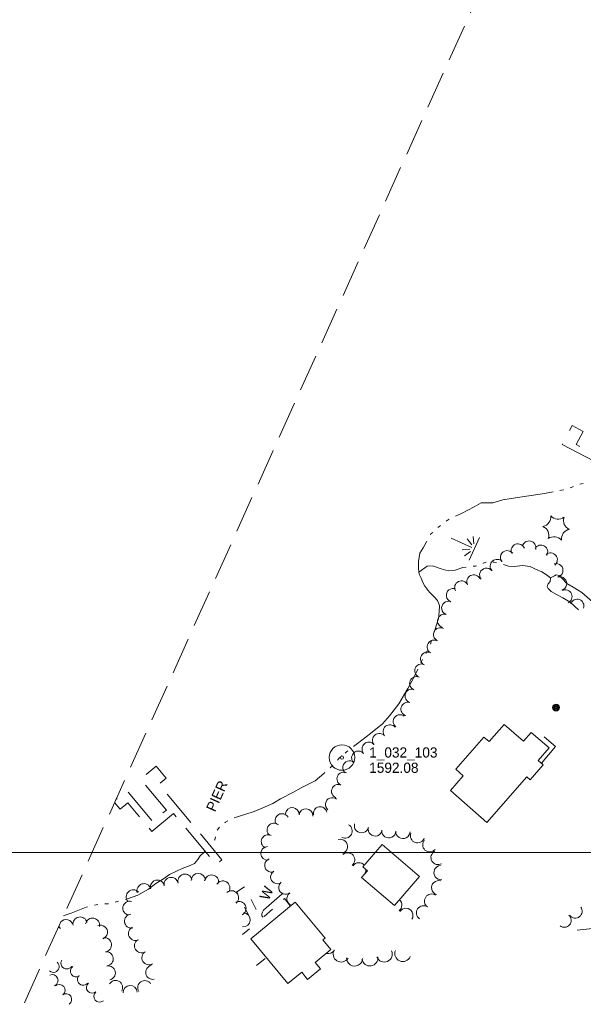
# Model space of a CAD drawing. Header units: feet. Extents: x 386788 to 389000, y 101500 to 103019.
# Tile 2 of 7: x 387609 to 387941, y 101911 to 102490. Entities that reach past the tile are written whole.
import ezdxf
from ezdxf.enums import TextEntityAlignment as Align

# ---------------------------------------------------------------- set-up
doc = ezdxf.new("R2010")
doc.units = ezdxf.units.FT
doc.header["$MEASUREMENT"] = 0
for name, pattern in [('DGN Style 3', [30.412354, 21.72311, -8.689244]), ('DGN Style 5', [15.206177, 6.516933, -8.689244]), ('DGN Style 6', [41.317355, 0.021723, -8.689244, 15.206177, -8.689244, 0.021723, -8.689244])]:
    doc.linetypes.add(name, pattern=pattern)
for name, color, linetype, lineweight in [('E_DWY', 73, 'DGN Style 3', 0), ('E_LAND_Vegetation', 21, 'Continuous', 0), ('E_MAP_GridLines', 251, 'Continuous', 0), ('E_MAP_Limits', 21, 'DGN Style 3', 0), ('E_MAP_PassPoints', 40, 'Continuous', 0), ('E_MISCPROP', 40, 'Continuous', 0), ('E_MISCPROP_HvyDash', 54, 'DGN Style 3', 13), ('E_MISCPROP_HvyLine', 54, 'Continuous', 13), ('E_MISCPROP_Railing', 40, 'Continuous', 0), ('E_PATH_Sidewalk', 73, 'DGN Style 5', 0), ('E_WTR', 251, 'DGN Style 6', 0), ('E_WTR_Dock_Pier', 251, 'DGN Style 3', 0), ('E_WTR_Text', 251, 'Continuous', 0)]:
    doc.layers.add(name, color=color, linetype=linetype, lineweight=lineweight)
doc.styles.add('Style-IGR_FONT_0', font='IGR_FONT_0.shx')

# ---------------------------------------------------------------- blocks, each defined once
blk = doc.blocks.new('PP')
at = {"layer": 'E_MAP_PassPoints', "color": 40, "linetype": 'Continuous', "lineweight": 0}
for radius in [7.5, 0.96]:
    blk.add_circle((0, 0), radius, dxfattribs=at)
blk = doc.blocks.new('MARSH')
at = {"layer": 'E_WTR', "color": 161, "linetype": 'Continuous', "lineweight": 0}
for p, q in [((-0.02, 15.07), (-0.02, 1.65)), ((-1.39, 2.42), (-3.6, 6.27)), ((1.41, 2.42), (3.61, 6.27)), ((-7.44, 0), (7.35, 0)), ((-6.18, 3.57), (-2.49, 1.48)), ((6.2, 3.58), (2.51, 1.49))]:
    blk.add_line(p, q, dxfattribs=at)
blk = doc.blocks.new('WAL')
at = {"layer": 'E_MISCPROP_Railing', "color": 40, "linetype": 'Continuous', "lineweight": 0, "style": 'Style-IGR_FONT_0'}
blk.add_text('W', height=6, rotation=359.99996, dxfattribs=at).set_placement((-2.3, -0.01), align=Align.MIDDLE_LEFT)
blk = doc.blocks.new('POLE')
at = {"layer": 'E_MISCPROP', "color": 20, "linetype": 'Continuous', "lineweight": 0}
for radius in [2.02, 1.51, 1.01, 0.504]:
    blk.add_circle((0.03, -0.09), radius, dxfattribs=at)
blk = doc.blocks.new('PINEL')
at = {"layer": 'E_LAND_Vegetation', "color": 93, "linetype": 'Continuous', "lineweight": 0}
for centre, start, end in [((-8.23, 7.26), 275.21128, 0.97619), ((2.17, 10.66), 215.21128, 300.97619), ((-10.49, -3.45), 335.21128, 60.97619), ((10.31, 3.35), 155.21129, 240.9762), ((-2.35, -10.75), 35.21129, 120.9762), ((8.05, -7.36), 95.21129, 180.97621)]:
    blk.add_arc(centre, 5.72, start, end, dxfattribs=at)
blk = doc.blocks.new('PIER')
at = {"layer": 'E_WTR_Text', "color": 161, "linetype": 'Continuous', "lineweight": 0, "style": 'Style-IGR_FONT_0'}
blk.add_text('PIER', height=6, rotation=0.00012, dxfattribs=at).set_placement((-9.18, 0.25), align=Align.MIDDLE_LEFT)

msp = doc.modelspace()

# ---------------------------------------------------------------- linework, layer by layer
at = {"layer": 'E_DWY', "color": 51, "linetype": 'DGN Style 3', "lineweight": 0, "flags": 128}
msp.add_lwpolyline([(387936.91, 101954.2), (387960.24, 101956.66), (387977.17, 101958.91), (387990.16, 101960.78), (387999.66, 101962.1), (388006.52, 101962.85), (388013.42, 101963.31), (388020.44, 101962.99), (388027.03, 101962.71), (388032.68, 101962.5), (388039.08, 101962.78), (388047.35, 101963.57)], dxfattribs=at)
at = {"layer": 'E_LAND_Vegetation', "color": 93, "linetype": 'Continuous', "lineweight": 0}
for centre, radius, start, end in [((387908.64, 102179.16), 4.02, 346.74284, 166.74284), ((387895.83, 102173.49), 4.02, 36.90807, 216.90807), ((387902.14, 102177.46), 4.02, 20.77502, 200.77502), ((387915.59, 102176.73), 4.02, 328.64983, 148.64983), ((387889.86, 102168.36), 4.02, 41.84754, 221.84754), ((387921.27, 102172.14), 4.02, 309.05942, 129.05942), ((387883.59, 102163.19), 4.02, 39.51087, 219.51087), ((387924.57, 102165.84), 4.02, 285.6341, 105.6341), ((387876.11, 102159.24), 4.02, 26.54701, 206.54701), ((387926.74, 102158.09), 4.02, 285.6341, 105.6341), ((387864.04, 102151.24), 4.02, 69.61186, 249.61186), ((387868.91, 102155.65), 4.02, 26.54701, 206.54701), ((387929.91, 102150.39), 4.02, 294.89084, 114.89084), ((387936.92, 102144.92), 4.02, 340.36647, 160.36647), ((387861.24, 102143.7), 4.02, 69.61186, 249.61186), ((387858.89, 102136.16), 4.02, 74.03017, 254.03017), ((387856.45, 102128.12), 4.02, 62.95768, 242.95767), ((387852.76, 102120.91), 4.02, 61.11493, 241.11493), ((387848.87, 102113.86), 4.02, 61.11493, 241.11493), ((387845.49, 102106.83), 4.02, 67.87479, 247.87479), ((387842.46, 102099.37), 4.02, 67.87479, 247.87479), ((387839.72, 102091.99), 4.02, 72.86815, 252.86815), ((387837.35, 102084.3), 4.02, 72.86815, 252.86815), ((387832.79, 102076.98), 4.02, 51.28538, 231.28538), ((387826.86, 102071.04), 4.02, 39.35918, 219.35918), ((387820.63, 102065.94), 4.02, 39.17987, 219.17987), ((387814.44, 102060.89), 4.02, 40.94566, 220.94566), ((387808.36, 102055.62), 4.02, 40.94566, 220.94566), ((387803.17, 102049.83), 4.02, 48.77816, 228.77816), ((387799.71, 102043.22), 4.02, 65.16495, 245.16495), ((387796.52, 102035.93), 4.02, 67.87196, 247.87196), ((387785.86, 102022.82), 4.02, 11.90899, 191.90899), ((387792.95, 102028.17), 4.02, 51.29057, 231.29057), ((387763.44, 102018.75), 4.02, 29.57974, 209.57974), ((387769.4, 102022.3), 4.02, 355.63445, 175.63445), ((387777.42, 102021.69), 4.02, 355.63445, 175.63445), ((387758.6, 102013.11), 4.02, 48.74898, 228.74898), ((387800.51, 102012.52), 4.19, 241.89223, 61.89223), ((387810.12, 102015.67), 4.19, 165.55262, 345.55262), ((387755.24, 102006.37), 4.02, 63.93354, 243.93354), ((387818.18, 102013.8), 4.19, 168.24982, 348.24982), ((387826.13, 102012.67), 4.19, 177.46963, 357.46963), ((387834.49, 102012.3), 4.19, 177.46963, 357.46963), ((387843.03, 102009.79), 4.19, 160.65896, 340.65896), ((387755.02, 101999.45), 4.02, 93.39664, 273.39664), ((387797.76, 102003.49), 4.19, 287.8283, 107.8283), ((387850.3, 102004.45), 4.19, 137.14898, 317.14898), ((387801.97, 101995.59), 4.19, 309.71219, 129.71219), ((387855.17, 101996.99), 4.19, 119.7392, 299.7392), ((387757.24, 101992.35), 4.02, 110.49972, 290.49973), ((387808.59, 101989.76), 4.19, 39.45312, 144.75374), ((387856.93, 101988.11), 4.19, 95.30421, 275.30421), ((387706.34, 101983.08), 4.15, 13.60571, 193.60571), ((387714.17, 101983.51), 4.15, 0.96949, 180.96949), ((387721.99, 101982.6), 4.15, 349.57431, 169.57431), ((387760.69, 101985.53), 4.02, 121.65257, 301.65257), ((387808.59, 101989.76), 4.19, 325.45356, 2.15134), ((387815.42, 101984.93), 4.19, 135.55314, 143.51898), ((387682.26, 101977.46), 4.15, 18.10759, 198.10759), ((387690.15, 101979.57), 4.15, 14.45204, 194.45204), ((387698.18, 101981.14), 4.15, 10.98179, 190.98179), ((387728.59, 101979.08), 4.15, 327.80966, 147.80966), ((387765.49, 101979.38), 4.02, 128.76751, 308.76751), ((387855.49, 101979.23), 4.19, 72.37234, 252.37234), ((387675.95, 101973.83), 4.15, 42.85469, 222.85469), ((387733.72, 101973.31), 4.15, 311.17747, 131.17747), ((387770.24, 101972.75), 4.02, 125.57895, 252.61643), ((387851.35, 101971.33), 4.19, 55.53347, 235.53347), ((387673.94, 101967.13), 4.15, 76.74284, 256.74284), ((387738.12, 101967.01), 4.15, 295.29449, 115.29449), ((387770.24, 101972.75), 4.02, 301.55145, 305.57895), ((387829.7, 101969.02), 4.19, 307.05904, 47.36562), ((387846.61, 101964.42), 4.19, 55.53347, 235.53347), ((387674.97, 101959.58), 4.15, 97.23089, 277.23089), ((387740.52, 101960.28), 4.15, 266.19407, 86.19407), ((387836.22, 101962.92), 4.19, 327.56622, 147.56622), ((387929.42, 101959.92), 4.02, 230.21643, 50.21643), ((387935.84, 101965.36), 4.02, 218.13576, 38.13576), ((387636.5, 101956.31), 4.15, 169.73512, 190.99251), ((387636.5, 101956.31), 4.15, 10.99251, 141.77723), ((387644.64, 101957.89), 4.15, 10.99251, 190.99251), ((387652.01, 101957.19), 4.15, 348.17779, 168.17779), ((387656.66, 101953.08), 4.15, 290.89732, 110.89732), ((387629.31, 101953.34), 4.15, 25.21581, 47.35095), ((387677.25, 101952.35), 4.15, 115.4783, 295.4783), ((387659.02, 101945.66), 4.15, 277.06437, 97.06437), ((387680.8, 101945.1), 4.15, 121.73499, 301.73499), ((387660.04, 101937.43), 4.15, 277.06437, 97.06437), ((387685.17, 101938.04), 4.15, 121.73499, 301.73499), ((387790.46, 101945.23), 4.72, 257.92464, 322.53287), ((387798.16, 101940.23), 4.72, 148.89734, 328.89734), ((387823.53, 101940.22), 4.72, 203.28788, 23.28788), ((387834.41, 101940.51), 4.72, 157.42669, 337.42669), ((387628.96, 101932.81), 3.41, 227.8096, 47.8096), ((387636.82, 101934.85), 3.41, 148.5251, 328.5251), ((387806.08, 101937.83), 4.72, 177.43364, 357.43364), ((387815.09, 101937.89), 4.72, 187.74416, 7.74416), ((387628.29, 101924.71), 3.41, 293.62376, 113.62376), ((387642.39, 101930.09), 3.41, 125.20624, 305.20624), ((387661.29, 101929.09), 4.15, 281.02055, 101.02055), ((387687.39, 101929.4), 4.15, 101.82615, 281.82615), ((387646.5, 101925.29), 3.41, 140.9862, 320.9862), ((387651.79, 101920.55), 3.41, 129.93724, 309.93724), ((387665.56, 101920.53), 4.15, 329.44598, 149.44598), ((387682.7, 101920.44), 4.15, 33.3645, 213.3645), ((387632.53, 101918.84), 3.41, 311.30204, 131.30204), ((387636.36, 101913.44), 3.41, 304.52887, 124.52887), ((387656.17, 101915.33), 3.41, 129.93724, 309.93724), ((387674.16, 101917.53), 4.15, 3.19519, 183.19519)]:
    msp.add_arc(centre, radius, start, end, dxfattribs=at)
at = {"layer": 'E_MAP_GridLines', "color": 161, "linetype": 'Continuous', "lineweight": 0}
msp.add_line((387500, 102000), (389000, 102000), dxfattribs=at)
at = {"layer": 'E_MAP_Limits', "color": 73, "linetype": 'DGN Style 3', "lineweight": 0, "flags": 128}
msp.add_lwpolyline([(387611.94, 101911.57), (388041.89, 102866.29)], dxfattribs=at)
at = {"layer": 'E_MISCPROP_HvyDash', "color": 241, "linetype": 'DGN Style 3', "lineweight": 13, "flags": 128}
msp.add_lwpolyline([(387915.92, 102052.42), (387924.23, 102062.36), (387913.9, 102071), (387911.67, 102069.05)], dxfattribs=at)
at = {"layer": 'E_MISCPROP_HvyLine', "color": 241, "linetype": 'Continuous', "lineweight": 13, "flags": 128}
for points in [[(387865.65, 102048.86), (387882.14, 102067.82), (387882.14, 102067.82), (387885.21, 102065.15), (387885.21, 102065.15), (387894.05, 102075.31), (387894.05, 102075.31), (387894.05, 102075.31), (387905.4, 102065.43), (387909.89, 102070.6), (387909.89, 102070.6), (387920.41, 102061.44), (387920.41, 102061.44), (387920.41, 102061.44), (387914.01, 102054.08), (387914.01, 102054.08), (387916.95, 102051.53), (387909.32, 102042.76), (387909.32, 102042.76), (387907.28, 102044.53), (387907.28, 102044.53), (387907.28, 102044.53), (387883.9, 102017.66), (387862.39, 102036.38), (387862.39, 102036.38), (387869.97, 102045.1), (387869.97, 102045.1), (387865.65, 102048.86)], [(387844.27, 101985.86), (387822.24, 102004.64), (387810.98, 101991.44), (387810.98, 101991.44), (387810.98, 101991.44), (387813.59, 101989.22), (387813.59, 101989.22), (387810.19, 101985.23), (387810.19, 101985.23), (387829.6, 101968.66), (387844.27, 101985.86)], [(387766.87, 101922.84), (387745.12, 101949.15), (387745.12, 101949.15), (387745.12, 101949.15), (387771.2, 101970.71), (387771.2, 101970.71), (387788.7, 101949.54), (387787.46, 101948.52), (387787.46, 101948.52), (387787.46, 101948.52), (387792.16, 101942.83), (387792.16, 101942.83), (387782.94, 101935.22), (387782.94, 101935.22), (387786, 101931.52), (387786, 101931.52), (387778.46, 101925.29), (387774.96, 101929.53), (387774.96, 101929.53), (387774.96, 101929.53)]]:
    msp.add_lwpolyline(points, close=True, dxfattribs=at)
at = {"layer": 'E_MISCPROP_Railing', "color": 40, "linetype": 'Continuous', "lineweight": 13, "flags": 128}
msp.add_lwpolyline([(387752.24, 101961.96), (387751.63, 101962.65), (387751.58, 101963.77), (387751.93, 101964.84), (387752.58, 101965.93), (387763.56, 101975.65)], dxfattribs=at)
at = {"layer": 'E_PATH_Sidewalk', "color": 51, "linetype": 'DGN Style 5', "lineweight": 0, "flags": 128}
for points in [[(387768.4, 101968.39), (387764.91, 101972.83), (387751.13, 101960.72), (387741.42, 101979.81), (387736.9, 101976.72), (387746.72, 101957.13), (387740.15, 101951.64)], [(387748.41, 101933.45), (387754.21, 101938.15)]]:
    msp.add_lwpolyline(points, dxfattribs=at)
at = {"layer": 'E_WTR', "color": 161, "linetype": 'Continuous', "lineweight": 0, "flags": 128}
for points in [[(387893.32, 102207.38), (387900.59, 102208.61), (387917.79, 102211.14), (387922.77, 102212.08)], [(387926.81, 102212.86), (387928.78, 102213.25), (387928.83, 102213.27)], [(387932.79, 102214.37), (387933.39, 102214.54), (387934.68, 102215.17)], [(387938.53, 102216.56), (387940.53, 102217.03)], [(387865.45, 102197.73), (387868.97, 102199.38), (387876.31, 102203.21), (387880.45, 102205.52), (387887.29, 102205.52), (387893.32, 102207.38)], [(387859.97, 102194.84), (387861.03, 102195.65), (387861.7, 102195.96)], [(387855.06, 102191.03), (387855.58, 102191.5), (387856.67, 102192.33)], [(387848.28, 102155.36), (387847.39, 102156.68), (387846.24, 102158.71), (387845.25, 102161.22), (387844, 102163.65), (387843.62, 102166.81), (387843.55, 102171.12), (387844.37, 102175.96), (387846.31, 102179.16), (387848.42, 102182.72), (387848.62, 102183.07)], [(387850.65, 102186.69), (387850.99, 102187.3), (387852.01, 102188.23)], [(387843.85, 102164.89), (387848.72, 102168.31), (387851.85, 102168.64), (387856.89, 102166.83), (387861.01, 102165.59), (387865.23, 102165.91), (387869.74, 102167.48), (387871.69, 102167.76)], [(387875.75, 102168.28), (387877.11, 102168.44), (387877.77, 102168.6)], [(387881.61, 102169.99), (387881.75, 102170.05), (387883.52, 102170.75)], [(387887.58, 102170.8), (387888.19, 102170.77), (387889.58, 102170.43)], [(387893.56, 102169.43), (387896.56, 102168.3), (387900.12, 102168.19), (387904.84, 102168.77), (387909.23, 102168.07), (387912.37, 102166.59), (387916.09, 102165.01), (387918.99, 102163.33), (387921.25, 102161.52)], [(387922.02, 102161.92), (387921.25, 102161.52), (387920.99, 102159.38), (387919.97, 102157.95), (387919.39, 102156.48), (387919.8, 102155.13), (387921.71, 102153.41), (387924.83, 102151.71), (387928.45, 102149.74), (387932.89, 102147.14), (387937.79, 102142.67)], [(387946.01, 102147.47), (387939.76, 102152.87), (387934.49, 102156.05), (387930.95, 102158.2), (387928.08, 102161.1), (387926.3, 102162.82), (387924.62, 102163.29), (387923.58, 102162.74), (387922.02, 102161.92)], [(387852.56, 102128.48), (387853.32, 102130.78), (387855.31, 102137.57), (387855.8, 102141.59), (387855.92, 102145.19), (387854.83, 102148.09), (387852.94, 102150.27), (387850.64, 102152.41), (387848.89, 102154.47), (387848.28, 102155.36)], [(387850.61, 102122.57), (387851.26, 102124.54)], [(387847.98, 102116.97), (387849, 102118.78)], [(387827.94, 102081.99), (387832.12, 102087.44), (387837.34, 102096.34), (387840.94, 102102.93), (387843.18, 102107.8)], [(387844.93, 102111.55), (387845.95, 102113.36)], [(387805.46, 102062.22), (387807.84, 102064.04), (387815.42, 102069.94), (387822.48, 102075.67), (387826.69, 102080.38), (387827.94, 102081.99)], [(387796.01, 102054.21), (387796.95, 102055.49), (387797.33, 102055.8)], [(387800.53, 102058.42), (387801.07, 102058.87), (387802.16, 102059.7)], [(387791.77, 102049.71), (387793.36, 102051.05)], [(387762.9, 102031.74), (387769.78, 102035.19), (387774.75, 102037.9), (387782.85, 102042.18), (387787.9, 102046.42), (387788.61, 102047.03)], [(387735.22, 102020.29), (387742.22, 102022.49), (387747, 102024.13), (387752.15, 102026.25), (387757.99, 102028.83), (387762.43, 102031.5), (387762.9, 102031.74)], [(387729.69, 102017.46), (387730.23, 102017.85), (387731.5, 102018.47)], [(387725.33, 102013.14), (387726.56, 102014.8)], [(387721.38, 102003.7), (387721.39, 102003.72)], [(387723.7, 102007.16), (387723.81, 102007.32), (387724.33, 102009.12)], [(387697.33, 101987.05), (387701.34, 101988.91), (387704.66, 101990.5), (387709.37, 101992.32), (387711.94, 101993.45), (387713.95, 101995.73), (387715.24, 101998.02), (387717.59, 102000.2), (387718.15, 102000.65)], [(387671.36, 101972.32), (387672.65, 101972.68), (387678.59, 101974.86), (387684.83, 101978.34), (387689.22, 101981.6), (387693.64, 101984.53), (387697.24, 101987), (387697.33, 101987.05)], [(387653.09, 101968.97), (387655.13, 101969.33)], [(387659.24, 101969.75), (387661.31, 101969.82)], [(387665.36, 101970.69), (387667.36, 101971.24)], [(387634.94, 101962.65), (387635.24, 101962.8), (387639.38, 101964.25), (387643.37, 101965.89), (387648.2, 101967.86), (387649.05, 101968.05)]]:
    msp.add_lwpolyline(points, dxfattribs=at)
at = {"layer": 'E_WTR_Dock_Pier', "color": 161, "linetype": 'DGN Style 3', "lineweight": 0, "flags": 128}
msp.add_lwpolyline([(387965.29, 102224.56), (387936.32, 102239.92), (387940.38, 102247.59), (387933.9, 102251.02), (387928.06, 102239.99), (387963.51, 102221.2)], close=True, dxfattribs=at)
msp.add_lwpolyline([(387665.01, 102029.41), (387668.34, 102025.42), (387672.81, 102029.15), (387686.83, 102012.34), (387699.55, 102022.95), (387724.7, 101992.8), (387728.1, 101995.64), (387691.02, 102040.1), (387695.37, 102043.73), (387689.49, 102050.78), (387680.26, 102043.08), (387695.42, 102024.9), (387687.28, 102018.12), (387672.07, 102036.36), (387665.77, 102031.11)], dxfattribs=at)

# ---------------------------------------------------------------- block references
at = {"layer": 'E_LAND_Vegetation', "color": 93, "linetype": 'Continuous', "lineweight": 0, "xscale": 1.000000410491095, "yscale": 1.000000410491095, "zscale": 1.000000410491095, "rotation": 65.56348648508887}
msp.add_blockref('PINEL', (387924.57, 102190.95), dxfattribs=at)
at = {"layer": 'E_MAP_PassPoints', "color": 40, "linetype": 'Continuous', "lineweight": 0}
msp.add_blockref('PP', (387798.65, 102055.78), dxfattribs=at)
at = {"layer": 'E_MISCPROP', "color": 20, "linetype": 'Continuous', "lineweight": 0, "xscale": 1.000000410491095, "yscale": 1.000000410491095, "zscale": 1.000000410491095, "rotation": 65.56348648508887}
msp.add_blockref('POLE', (387924.44, 102085.21), dxfattribs=at)
at = {"layer": 'E_MISCPROP_Railing', "color": 40, "linetype": 'Continuous', "lineweight": 0, "xscale": 1.000000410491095, "yscale": 1.000000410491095, "zscale": 1.000000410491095, "rotation": 65.56348648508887}
msp.add_blockref('WAL', (387753.68, 101974.63), dxfattribs=at)
at = {"layer": 'E_WTR', "color": 161, "linetype": 'Continuous', "lineweight": 0, "xscale": 1.000000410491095, "yscale": 1.000000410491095, "zscale": 1.000000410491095, "rotation": 65.56348648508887}
msp.add_blockref('MARSH', (387876.55, 102178.6), dxfattribs=at)
at = {"layer": 'E_WTR_Text', "color": 161, "linetype": 'Continuous', "lineweight": 0, "xscale": 1.000000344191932, "yscale": 1.000000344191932, "zscale": 1.000000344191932, "rotation": 65.87754492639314}
msp.add_blockref('PIER', (387725.27, 102032.89), dxfattribs=at)

# ---------------------------------------------------------------- texts
at = {"layer": 'E_MAP_PassPoints', "color": 40, "linetype": 'Continuous', "lineweight": 0, "style": 'Style-IGR_FONT_0'}
for s, p in [('1_032_103', (387814.65, 102055.78)), ('1592.08', (387814.65, 102046.78))]:
    msp.add_text(s, height=6, dxfattribs=at).set_placement(p)

doc.saveas('drawing.dxf')
